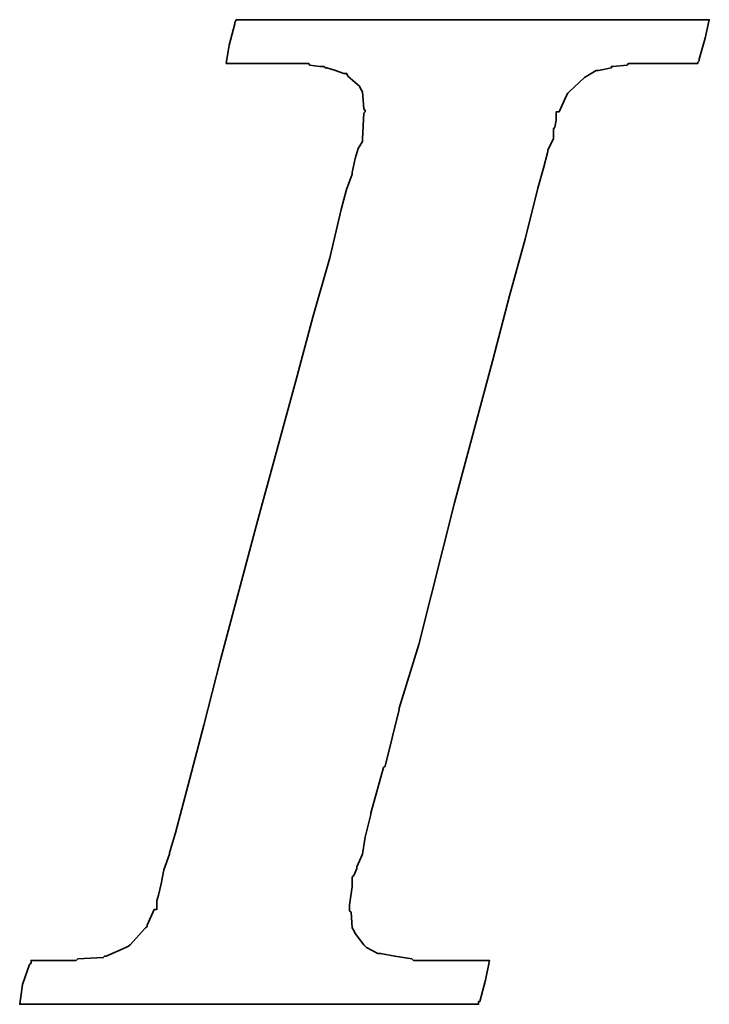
# Model space of a CAD drawing. Extents: x 3 to 2519, y -456 to 604.
# Tile 29 of 45: x 305 to 310, y 240 to 248. Entities that reach past the tile are written whole.
import ezdxf

# ---------------------------------------------------------------- set-up
doc = ezdxf.new("R2010")
doc.units = 0
doc.header["$MEASUREMENT"] = 0
doc.layers.add('DIM', color=4, linetype='CONTINUOUS')
doc.layers.add('layer 1', color=7, linetype='CONTINUOUS')

# ---------------------------------------------------------------- blocks, each defined once
blk = doc.blocks.new('TBI MOTION logo(完整正式版)')
at = {"layer": 'layer 1', "color": 22, "lineweight": 35}
blk.add_open_spline([(-40.59125, -7.94375), (-40.59125, -7.94375), (-40.97375, -7.94375), (-40.97375, -7.94375), (-40.97375, -7.94375), (-40.97375, -7.94375), (-41.38125, -7.94375), (-41.38125, -7.94375), (-41.38125, -7.94375), (-41.38125, -7.94375), (-41.54875, -7.94375), (-41.54875, -7.94375), (-41.54875, -7.94375), (-41.54875, -7.94375), (-41.59875, -7.94375), (-41.59875, -7.94375), (-41.59875, -7.94375), (-41.59875, -7.94375), (-41.88375, -7.94375), (-41.88375, -7.94375), (-41.88375, -7.94375), (-41.88375, -7.94375), (-41.90875, -7.91875), (-41.90875, -7.91875), (-41.90875, -7.91875), (-41.90875, -7.91875), (-42.19875, -7.87125), (-42.19875, -7.87125), (-42.19875, -7.87125), (-42.19875, -7.87125), (-42.43875, -7.82375), (-42.43875, -7.82375), (-42.43875, -7.82375), (-42.43875, -7.82375), (-42.45875, -7.82375), (-42.45875, -7.82375), (-42.45875, -7.82375), (-42.45875, -7.82375), (-42.48625, -7.82375), (-42.48625, -7.82375), (-42.48625, -7.82375), (-42.48625, -7.82375), (-42.67625, -7.72375), (-42.67625, -7.72375), (-42.67625, -7.72375), (-42.67625, -7.72375), (-42.70125, -7.70375), (-42.70125, -7.70375), (-42.70125, -7.70375), (-42.70125, -7.70375), (-42.72375, -7.67875), (-42.72375, -7.67875), (-42.72375, -7.67875), (-42.72375, -7.67875), (-42.86875, -7.48875), (-42.86875, -7.48875), (-42.86875, -7.48875), (-42.86875, -7.48875), (-42.89375, -7.43875), (-42.89375, -7.43875), (-42.89375, -7.43875), (-42.89375, -7.43875), (-42.91875, -7.38875), (-42.91875, -7.38875), (-42.91875, -7.38875), (-42.91875, -7.38875), (-42.93875, -7.12875), (-42.93875, -7.12875), (-42.93875, -7.12875), (-42.93875, -7.12875), (-42.96375, -7.10375), (-42.96375, -7.10375), (-42.96375, -7.10375), (-42.96375, -7.10375), (-42.96375, -7.05375), (-42.96375, -7.05375), (-42.96375, -7.05375), (-42.96375, -7.05375), (-42.96375, -7.00875), (-42.96375, -7.00875), (-42.96375, -7.00875), (-42.96375, -7.00875), (-42.91875, -6.69625), (-42.91875, -6.69625), (-42.91875, -6.69625), (-42.91875, -6.69625), (-42.91875, -6.62375), (-42.91875, -6.62375), (-42.91875, -6.62375), (-42.91875, -6.62375), (-42.91875, -6.59625), (-42.91875, -6.59625), (-42.91875, -6.59625), (-42.91875, -6.59625), (-42.91875, -6.57375), (-42.91875, -6.57375), (-42.91875, -6.57375), (-42.91875, -6.57375), (-42.91875, -6.52875), (-42.91875, -6.52875), (-42.91875, -6.52875), (-42.91875, -6.52875), (-42.89375, -6.50375), (-42.89375, -6.50375), (-42.89375, -6.50375), (-42.89375, -6.50375), (-42.84375, -6.38375), (-42.84375, -6.38375), (-42.84375, -6.38375), (-42.84375, -6.38375), (-42.84375, -6.35875), (-42.84375, -6.35875), (-42.84375, -6.35875), (-42.84375, -6.35875), (-42.74625, -6.14375), (-42.74625, -6.14375), (-42.74625, -6.14375), (-42.74625, -6.14375), (-42.70125, -5.85375), (-42.70125, -5.85375), (-42.70125, -5.85375), (-42.70125, -5.85375), (-42.60375, -5.47125), (-42.60375, -5.47125), (-42.60375, -5.47125), (-42.60375, -5.47125), (-42.60375, -5.44875), (-42.60375, -5.44875), (-42.60375, -5.44875), (-42.60375, -5.44875), (-42.38875, -4.67875), (-42.38875, -4.67875), (-42.38875, -4.67875), (-42.38875, -4.67875), (-42.36375, -4.65375), (-42.36375, -4.65375), (-42.36375, -4.65375), (-42.36375, -4.65375), (-42.12375, -3.69625), (-42.12375, -3.69625), (-42.12375, -3.69625), (-42.12375, -3.69625), (-42.12375, -3.67374), (-42.12375, -3.67374), (-42.12375, -3.67374), (-42.12375, -3.67374), (-41.78875, -2.59374), (-41.78875, -2.59374), (-41.78875, -2.59374), (-41.78875, -2.59374), (-41.18875, -0.19375), (-41.18875, -0.19375), (-41.18875, -0.19375), (-41.18875, -0.19375), (-40.54375, 2.20624), (-40.54375, 2.20624), (-40.54375, 2.20624), (-40.54375, 2.20624), (-40.25375, 3.30875), (-40.25375, 3.30875), (-40.25375, 3.30875), (-40.25375, 3.30875), (-39.98875, 4.27125), (-39.98875, 4.27125), (-39.98875, 4.27125), (-39.98875, 4.27125), (-39.77375, 5.13125), (-39.77375, 5.13125), (-39.77375, 5.13125), (-39.77375, 5.13125), (-39.67875, 5.47125), (-39.67875, 5.47125), (-39.67875, 5.47125), (-39.67875, 5.47125), (-39.60375, 5.75625), (-39.60375, 5.75625), (-39.60375, 5.75625), (-39.60375, 5.75625), (-39.60375, 5.78125), (-39.60375, 5.78125), (-39.60375, 5.78125), (-39.60375, 5.78125), (-39.50875, 5.97125), (-39.50875, 5.97125), (-39.50875, 5.97125), (-39.50875, 5.97125), (-39.50875, 6.13875), (-39.50875, 6.13875), (-39.50875, 6.13875), (-39.50875, 6.13875), (-39.48625, 6.16625), (-39.48625, 6.16625), (-39.48625, 6.16625), (-39.48625, 6.16625), (-39.46125, 6.28625), (-39.46125, 6.28625), (-39.46125, 6.28625), (-39.46125, 6.28625), (-39.46125, 6.42625), (-39.46125, 6.42625), (-39.46125, 6.42625), (-39.46125, 6.42625), (-39.41375, 6.42625), (-39.41375, 6.42625), (-39.41375, 6.42625), (-39.41375, 6.42625), (-39.29375, 6.69125), (-39.29375, 6.69125), (-39.29375, 6.69125), (-39.29375, 6.69125), (-39.26875, 6.74125), (-39.26875, 6.74125), (-39.26875, 6.74125), (-39.26875, 6.74125), (-39.24375, 6.76625), (-39.24375, 6.76625), (-39.24375, 6.76625), (-39.24375, 6.76625), (-38.98375, 7.00624), (-38.98375, 7.00624), (-38.98375, 7.00624), (-38.98375, 7.00624), (-38.95625, 7.02624), (-38.95625, 7.02624), (-38.95625, 7.02624), (-38.95625, 7.02624), (-38.78875, 7.12624), (-38.78875, 7.12624), (-38.78875, 7.12624), (-38.78875, 7.12624), (-38.76375, 7.12624), (-38.76375, 7.12624), (-38.76375, 7.12624), (-38.76375, 7.12624), (-38.74375, 7.12624), (-38.74375, 7.12624), (-38.74375, 7.12624), (-38.74375, 7.12624), (-38.52875, 7.17125), (-38.52875, 7.17125), (-38.52875, 7.17125), (-38.52875, 7.17125), (-38.52875, 7.19624), (-38.52875, 7.19624), (-38.52875, 7.19624), (-38.52875, 7.19624), (-38.50375, 7.19624), (-38.50375, 7.19624), (-38.50375, 7.19624), (-38.50375, 7.19624), (-38.26125, 7.21875), (-38.26125, 7.21875), (-38.26125, 7.21875), (-38.26125, 7.21875), (-38.23875, 7.24624), (-38.23875, 7.24624), (-38.23875, 7.24624), (-38.23875, 7.24624), (-38.21625, 7.24624), (-38.21625, 7.24624), (-38.21625, 7.24624), (-38.21625, 7.24624), (-38.18875, 7.24624), (-38.18875, 7.24624), (-38.18875, 7.24624), (-38.18875, 7.24624), (-37.90375, 7.24624), (-37.90375, 7.24624), (-37.90375, 7.24624), (-37.90375, 7.24624), (-37.85375, 7.24624), (-37.85375, 7.24624), (-37.85375, 7.24624), (-37.85375, 7.24624), (-37.75875, 7.24624), (-37.75875, 7.24624), (-37.75875, 7.24624), (-37.75875, 7.24624), (-37.42375, 7.24624), (-37.42375, 7.24624), (-37.42375, 7.24624), (-37.42375, 7.24624), (-37.08875, 7.24624), (-37.08875, 7.24624), (-37.08875, 7.24624), (-37.08875, 7.24624), (-37.06375, 7.24624), (-37.06375, 7.24624), (-37.06375, 7.24624), (-37.06375, 7.24624), (-37.06375, 7.26624), (-37.06375, 7.26624), (-37.06375, 7.26624), (-37.06375, 7.26624), (-37.03875, 7.29125), (-37.03875, 7.29125), (-37.03875, 7.29125), (-37.03875, 7.29125), (-37.03875, 7.31625), (-37.03875, 7.31625), (-37.03875, 7.31625), (-37.03875, 7.31625), (-36.94125, 7.67625), (-36.94125, 7.67625), (-36.94125, 7.67625), (-36.94125, 7.67625), (-36.86875, 7.98625), (-36.86875, 7.98625), (-36.86875, 7.98625), (-36.86875, 7.98625), (-36.98875, 7.98625), (-36.98875, 7.98625), (-36.98875, 7.98625), (-36.98875, 7.98625), (-37.42375, 7.98625), (-37.42375, 7.98625), (-37.42375, 7.98625), (-37.42375, 7.98625), (-37.94875, 7.98625), (-37.94875, 7.98625), (-37.94875, 7.98625), (-37.94875, 7.98625), (-38.57375, 7.98625), (-38.57375, 7.98625), (-38.57375, 7.98625), (-38.57375, 7.98625), (-39.29375, 7.98625), (-39.29375, 7.98625), (-39.29375, 7.98625), (-39.29375, 7.98625), (-40.82875, 7.98625), (-40.82875, 7.98625), (-40.82875, 7.98625), (-40.82875, 7.98625), (-42.36375, 7.98625), (-42.36375, 7.98625), (-42.36375, 7.98625), (-42.36375, 7.98625), (-43.08375, 7.98625), (-43.08375, 7.98625), (-43.08375, 7.98625), (-43.08375, 7.98625), (-43.70875, 7.98625), (-43.70875, 7.98625), (-43.70875, 7.98625), (-43.70875, 7.98625), (-44.23375, 7.98625), (-44.23375, 7.98625), (-44.23375, 7.98625), (-44.23375, 7.98625), (-44.66875, 7.98625), (-44.66875, 7.98625), (-44.66875, 7.98625), (-44.66875, 7.98625), (-44.88375, 7.98625), (-44.88375, 7.98625), (-44.88375, 7.98625), (-44.88375, 7.98625), (-44.90875, 7.94125), (-44.90875, 7.94125), (-44.90875, 7.94125), (-44.90875, 7.94125), (-44.90875, 7.91625), (-44.90875, 7.91625), (-44.90875, 7.91625), (-44.90875, 7.91625), (-45.00375, 7.55625), (-45.00375, 7.55625), (-45.00375, 7.55625), (-45.00375, 7.55625), (-45.05375, 7.24624), (-45.05375, 7.24624), (-45.05375, 7.24624), (-45.05375, 7.24624), (-44.61875, 7.24624), (-44.61875, 7.24624), (-44.61875, 7.24624), (-44.61875, 7.24624), (-44.11375, 7.24624), (-44.11375, 7.24624), (-44.11375, 7.24624), (-44.11375, 7.24624), (-43.99375, 7.24624), (-43.99375, 7.24624), (-43.99375, 7.24624), (-43.99375, 7.24624), (-43.94625, 7.24624), (-43.94625, 7.24624), (-43.94625, 7.24624), (-43.94625, 7.24624), (-43.92374, 7.24624), (-43.92374, 7.24624), (-43.92374, 7.24624), (-43.92374, 7.24624), (-43.65875, 7.24624), (-43.65875, 7.24624), (-43.65875, 7.24624), (-43.65875, 7.24624), (-43.63875, 7.21875), (-43.63875, 7.21875), (-43.63875, 7.21875), (-43.63875, 7.21875), (-43.46875, 7.19624), (-43.46875, 7.19624), (-43.46875, 7.19624), (-43.46875, 7.19624), (-43.39875, 7.19624), (-43.39875, 7.19624), (-43.39875, 7.19624), (-43.39875, 7.19624), (-43.37125, 7.17125), (-43.37125, 7.17125), (-43.37125, 7.17125), (-43.37125, 7.17125), (-43.34875, 7.17125), (-43.34875, 7.17125), (-43.34875, 7.17125), (-43.34875, 7.17125), (-43.20375, 7.12624), (-43.20375, 7.12624), (-43.20375, 7.12624), (-43.20375, 7.12624), (-43.05875, 7.07624), (-43.05875, 7.07624), (-43.05875, 7.07624), (-43.05875, 7.07624), (-43.01375, 7.07624), (-43.01375, 7.07624), (-43.01375, 7.07624), (-43.01375, 7.07624), (-42.98875, 7.02624), (-42.98875, 7.02624), (-42.98875, 7.02624), (-42.98875, 7.02624), (-42.79875, 6.86125), (-42.79875, 6.86125), (-42.79875, 6.86125), (-42.79875, 6.86125), (-42.77375, 6.81125), (-42.77375, 6.81125), (-42.77375, 6.81125), (-42.77375, 6.81125), (-42.74625, 6.76625), (-42.74625, 6.76625), (-42.74625, 6.76625), (-42.74625, 6.76625), (-42.72375, 6.47625), (-42.72375, 6.47625), (-42.72375, 6.47625), (-42.72375, 6.47625), (-42.70125, 6.45124), (-42.70125, 6.45124), (-42.70125, 6.45124), (-42.70125, 6.45124), (-42.70125, 6.42625), (-42.70125, 6.42625), (-42.70125, 6.42625), (-42.70125, 6.42625), (-42.72375, 6.40625), (-42.72375, 6.40625), (-42.72375, 6.40625), (-42.72375, 6.40625), (-42.74625, 5.97125), (-42.74625, 5.97125), (-42.74625, 5.97125), (-42.74625, 5.97125), (-42.74625, 5.94625), (-42.74625, 5.94625), (-42.74625, 5.94625), (-42.74625, 5.94625), (-42.74625, 5.92625), (-42.74625, 5.92625), (-42.74625, 5.92625), (-42.74625, 5.92625), (-42.77375, 5.87625), (-42.77375, 5.87625), (-42.77375, 5.87625), (-42.77375, 5.87625), (-42.81875, 5.80625), (-42.81875, 5.80625), (-42.81875, 5.80625), (-42.81875, 5.80625), (-42.86875, 5.63625), (-42.86875, 5.63625), (-42.86875, 5.63625), (-42.86875, 5.63625), (-42.91875, 5.39625), (-42.91875, 5.39625), (-42.91875, 5.39625), (-42.91875, 5.39625), (-42.91875, 5.37124), (-42.91875, 5.37124), (-42.91875, 5.37124), (-42.91875, 5.37124), (-43.01375, 5.10874), (-43.01375, 5.10874), (-43.01375, 5.10874), (-43.01375, 5.10874), (-43.10875, 4.77124), (-43.10875, 4.77124), (-43.10875, 4.77124), (-43.10875, 4.77124), (-43.29875, 3.95625), (-43.29875, 3.95625), (-43.29875, 3.95625), (-43.29875, 3.95625), (-43.58875, 2.95125), (-43.58875, 2.95125), (-43.58875, 2.95125), (-43.58875, 2.95125), (-43.87375, 1.87125), (-43.87375, 1.87125), (-43.87375, 1.87125), (-43.87375, 1.87125), (-44.52625, -0.50374), (-44.52625, -0.50374), (-44.52625, -0.50374), (-44.52625, -0.50374), (-45.14875, -2.85375), (-45.14875, -2.85375), (-45.14875, -2.85375), (-45.14875, -2.85375), (-45.43375, -3.95875), (-45.43375, -3.95875), (-45.43375, -3.95875), (-45.43375, -3.95875), (-45.69875, -4.96875), (-45.69875, -4.96875), (-45.69875, -4.96875), (-45.69875, -4.96875), (-45.91375, -5.78375), (-45.91375, -5.78375), (-45.91375, -5.78375), (-45.91375, -5.78375), (-46.01375, -6.11875), (-46.01375, -6.11875), (-46.01375, -6.11875), (-46.01375, -6.11875), (-46.01375, -6.14375), (-46.01375, -6.14375), (-46.01375, -6.14375), (-46.01375, -6.14375), (-46.10875, -6.40875), (-46.10875, -6.40875), (-46.10875, -6.40875), (-46.10875, -6.40875), (-46.15375, -6.64875), (-46.15375, -6.64875), (-46.15375, -6.64875), (-46.15375, -6.64875), (-46.20375, -6.83875), (-46.20375, -6.83875), (-46.20375, -6.83875), (-46.20375, -6.83875), (-46.22875, -6.93375), (-46.22875, -6.93375), (-46.22875, -6.93375), (-46.22875, -6.93375), (-46.22875, -7.07875), (-46.22875, -7.07875), (-46.22875, -7.07875), (-46.22875, -7.07875), (-46.27375, -7.07875), (-46.27375, -7.07875), (-46.27375, -7.07875), (-46.27375, -7.07875), (-46.39375, -7.34375), (-46.39375, -7.34375), (-46.39375, -7.34375), (-46.39375, -7.34375), (-46.39375, -7.36875), (-46.39375, -7.36875), (-46.39375, -7.36875), (-46.39375, -7.36875), (-46.42125, -7.38875), (-46.42125, -7.38875), (-46.42125, -7.38875), (-46.42125, -7.38875), (-46.68375, -7.67875), (-46.68375, -7.67875), (-46.68375, -7.67875), (-46.68375, -7.67875), (-46.70875, -7.70375), (-46.70875, -7.70375), (-46.70875, -7.70375), (-46.70875, -7.70375), (-46.75375, -7.72375), (-46.75375, -7.72375), (-46.75375, -7.72375), (-46.75375, -7.72375), (-47.08875, -7.87125), (-47.08875, -7.87125), (-47.08875, -7.87125), (-47.08875, -7.87125), (-47.11625, -7.87125), (-47.11625, -7.87125), (-47.11625, -7.87125), (-47.11625, -7.87125), (-47.13875, -7.89375), (-47.13875, -7.89375), (-47.13875, -7.89375), (-47.13875, -7.89375), (-47.56875, -7.91875), (-47.56875, -7.91875), (-47.56875, -7.91875), (-47.56875, -7.91875), (-47.59625, -7.94375), (-47.59625, -7.94375), (-47.59625, -7.94375), (-47.59625, -7.94375), (-47.64375, -7.94375), (-47.64375, -7.94375), (-47.64375, -7.94375), (-47.64375, -7.94375), (-47.73625, -7.94375), (-47.73625, -7.94375), (-47.73625, -7.94375), (-47.73625, -7.94375), (-48.07375, -7.94375), (-48.07375, -7.94375), (-48.07375, -7.94375), (-48.07375, -7.94375), (-48.36125, -7.94375), (-48.36125, -7.94375), (-48.36125, -7.94375), (-48.36125, -7.94375), (-48.36125, -7.96625), (-48.36125, -7.96625), (-48.36125, -7.96625), (-48.36125, -7.96625), (-48.36125, -7.99125), (-48.36125, -7.99125), (-48.36125, -7.99125), (-48.36125, -7.99125), (-48.38875, -8.01375), (-48.38875, -8.01375), (-48.38875, -8.01375), (-48.38875, -8.01375), (-48.50875, -8.34875), (-48.50875, -8.34875), (-48.50875, -8.34875), (-48.50875, -8.34875), (-48.55375, -8.68625), (-48.55375, -8.68625), (-48.55375, -8.68625), (-48.55375, -8.68625), (-48.45875, -8.68625), (-48.45875, -8.68625), (-48.45875, -8.68625), (-48.45875, -8.68625), (-48.07375, -8.68625), (-48.07375, -8.68625), (-48.07375, -8.68625), (-48.07375, -8.68625), (-47.52375, -8.68625), (-47.52375, -8.68625), (-47.52375, -8.68625), (-47.52375, -8.68625), (-46.92375, -8.68625), (-46.92375, -8.68625), (-46.92375, -8.68625), (-46.92375, -8.68625), (-46.25375, -8.68625), (-46.25375, -8.68625), (-46.25375, -8.68625), (-46.25375, -8.68625), (-46.20375, -8.68625), (-46.20375, -8.68625), (-46.20375, -8.68625), (-46.20375, -8.68625), (-44.71375, -8.68625), (-44.71375, -8.68625), (-44.71375, -8.68625), (-44.71375, -8.68625), (-43.22875, -8.68625), (-43.22875, -8.68625), (-43.22875, -8.68625), (-43.22875, -8.68625), (-42.55875, -8.68625), (-42.55875, -8.68625), (-42.55875, -8.68625), (-42.55875, -8.68625), (-42.50875, -8.68625), (-42.50875, -8.68625), (-42.50875, -8.68625), (-42.50875, -8.68625), (-41.93375, -8.68625), (-41.93375, -8.68625), (-41.93375, -8.68625), (-41.93375, -8.68625), (-41.38125, -8.68625), (-41.38125, -8.68625), (-41.38125, -8.68625), (-41.38125, -8.68625), (-40.97375, -8.68625), (-40.97375, -8.68625), (-40.97375, -8.68625), (-40.97375, -8.68625), (-40.78125, -8.68625), (-40.78125, -8.68625), (-40.78125, -8.68625), (-40.78125, -8.68625), (-40.78125, -8.63875), (-40.78125, -8.63875), (-40.78125, -8.63875), (-40.78125, -8.63875), (-40.75875, -8.63875), (-40.75875, -8.63875), (-40.75875, -8.63875), (-40.75875, -8.63875), (-40.66375, -8.27875), (-40.66375, -8.27875), (-40.66375, -8.27875), (-40.66375, -8.27875), (-40.59125, -7.94375), (-40.59125, -7.94375)], degree=3, knots=[0, 0, 0, 0, 0.00558659, 0.00558659, 0.00558659, 0.00558659, 0.01117318, 0.01117318, 0.01117318, 0.01117318, 0.01675978, 0.01675978, 0.01675978, 0.01675978, 0.02234637, 0.02234637, 0.02234637, 0.02234637, 0.02793296, 0.02793296, 0.02793296, 0.02793296, 0.03351955, 0.03351955, 0.03351955, 0.03351955, 0.03910615, 0.03910615, 0.03910615, 0.03910615, 0.04469274, 0.04469274, 0.04469274, 0.04469274, 0.05027933, 0.05027933, 0.05027933, 0.05027933, 0.05586592, 0.05586592, 0.05586592, 0.05586592, 0.06145251, 0.06145251, 0.06145251, 0.06145251, 0.06703911, 0.06703911, 0.06703911, 0.06703911, 0.0726257, 0.0726257, 0.0726257, 0.0726257, 0.07821229, 0.07821229, 0.07821229, 0.07821229, 0.08379888, 0.08379888, 0.08379888, 0.08379888, 0.08938547, 0.08938547, 0.08938547, 0.08938547, 0.09497207, 0.09497207, 0.09497207, 0.09497207, 0.10055866, 0.10055866, 0.10055866, 0.10055866, 0.10614525, 0.10614525, 0.10614525, 0.10614525, 0.11173184, 0.11173184, 0.11173184, 0.11173184, 0.11731844, 0.11731844, 0.11731844, 0.11731844, 0.12290503, 0.12290503, 0.12290503, 0.12290503, 0.12849162, 0.12849162, 0.12849162, 0.12849162, 0.13407821, 0.13407821, 0.13407821, 0.13407821, 0.1396648, 0.1396648, 0.1396648, 0.1396648, 0.1452514, 0.1452514, 0.1452514, 0.1452514, 0.15083799, 0.15083799, 0.15083799, 0.15083799, 0.15642458, 0.15642458, 0.15642458, 0.15642458, 0.16201117, 0.16201117, 0.16201117, 0.16201117, 0.16759777, 0.16759777, 0.16759777, 0.16759777, 0.17318436, 0.17318436, 0.17318436, 0.17318436, 0.17877095, 0.17877095, 0.17877095, 0.17877095, 0.18435754, 0.18435754, 0.18435754, 0.18435754, 0.18994413, 0.18994413, 0.18994413, 0.18994413, 0.19553073, 0.19553073, 0.19553073, 0.19553073, 0.20111732, 0.20111732, 0.20111732, 0.20111732, 0.20670391, 0.20670391, 0.20670391, 0.20670391, 0.2122905, 0.2122905, 0.2122905, 0.2122905, 0.21787709, 0.21787709, 0.21787709, 0.21787709, 0.22346369, 0.22346369, 0.22346369, 0.22346369, 0.22905028, 0.22905028, 0.22905028, 0.22905028, 0.23463687, 0.23463687, 0.23463687, 0.23463687, 0.24022346, 0.24022346, 0.24022346, 0.24022346, 0.24581006, 0.24581006, 0.24581006, 0.24581006, 0.25139665, 0.25139665, 0.25139665, 0.25139665, 0.25698324, 0.25698324, 0.25698324, 0.25698324, 0.26256983, 0.26256983, 0.26256983, 0.26256983, 0.26815642, 0.26815642, 0.26815642, 0.26815642, 0.27374302, 0.27374302, 0.27374302, 0.27374302, 0.27932961, 0.27932961, 0.27932961, 0.27932961, 0.2849162, 0.2849162, 0.2849162, 0.2849162, 0.29050279, 0.29050279, 0.29050279, 0.29050279, 0.29608939, 0.29608939, 0.29608939, 0.29608939, 0.30167598, 0.30167598, 0.30167598, 0.30167598, 0.30726257, 0.30726257, 0.30726257, 0.30726257, 0.31284916, 0.31284916, 0.31284916, 0.31284916, 0.31843575, 0.31843575, 0.31843575, 0.31843575, 0.32402235, 0.32402235, 0.32402235, 0.32402235, 0.32960894, 0.32960894, 0.32960894, 0.32960894, 0.33519553, 0.33519553, 0.33519553, 0.33519553, 0.34078212, 0.34078212, 0.34078212, 0.34078212, 0.34636872, 0.34636872, 0.34636872, 0.34636872, 0.35195531, 0.35195531, 0.35195531, 0.35195531, 0.3575419, 0.3575419, 0.3575419, 0.3575419, 0.36312849, 0.36312849, 0.36312849, 0.36312849, 0.36871508, 0.36871508, 0.36871508, 0.36871508, 0.37430168, 0.37430168, 0.37430168, 0.37430168, 0.37988827, 0.37988827, 0.37988827, 0.37988827, 0.38547486, 0.38547486, 0.38547486, 0.38547486, 0.39106145, 0.39106145, 0.39106145, 0.39106145, 0.39664804, 0.39664804, 0.39664804, 0.39664804, 0.40223464, 0.40223464, 0.40223464, 0.40223464, 0.40782123, 0.40782123, 0.40782123, 0.40782123, 0.41340782, 0.41340782, 0.41340782, 0.41340782, 0.41899441, 0.41899441, 0.41899441, 0.41899441, 0.42458101, 0.42458101, 0.42458101, 0.42458101, 0.4301676, 0.4301676, 0.4301676, 0.4301676, 0.43575419, 0.43575419, 0.43575419, 0.43575419, 0.44134078, 0.44134078, 0.44134078, 0.44134078, 0.44692737, 0.44692737, 0.44692737, 0.44692737, 0.45251397, 0.45251397, 0.45251397, 0.45251397, 0.45810056, 0.45810056, 0.45810056, 0.45810056, 0.46368715, 0.46368715, 0.46368715, 0.46368715, 0.46927374, 0.46927374, 0.46927374, 0.46927374, 0.47486034, 0.47486034, 0.47486034, 0.47486034, 0.48044693, 0.48044693, 0.48044693, 0.48044693, 0.48603352, 0.48603352, 0.48603352, 0.48603352, 0.49162011, 0.49162011, 0.49162011, 0.49162011, 0.4972067, 0.4972067, 0.4972067, 0.4972067, 0.5027933, 0.5027933, 0.5027933, 0.5027933, 0.50837989, 0.50837989, 0.50837989, 0.50837989, 0.51396648, 0.51396648, 0.51396648, 0.51396648, 0.51955307, 0.51955307, 0.51955307, 0.51955307, 0.52513966, 0.52513966, 0.52513966, 0.52513966, 0.53072626, 0.53072626, 0.53072626, 0.53072626, 0.53631285, 0.53631285, 0.53631285, 0.53631285, 0.54189944, 0.54189944, 0.54189944, 0.54189944, 0.54748603, 0.54748603, 0.54748603, 0.54748603, 0.55307263, 0.55307263, 0.55307263, 0.55307263, 0.55865922, 0.55865922, 0.55865922, 0.55865922, 0.56424581, 0.56424581, 0.56424581, 0.56424581, 0.5698324, 0.5698324, 0.5698324, 0.5698324, 0.57541899, 0.57541899, 0.57541899, 0.57541899, 0.58100559, 0.58100559, 0.58100559, 0.58100559, 0.58659218, 0.58659218, 0.58659218, 0.58659218, 0.59217877, 0.59217877, 0.59217877, 0.59217877, 0.59776536, 0.59776536, 0.59776536, 0.59776536, 0.60335196, 0.60335196, 0.60335196, 0.60335196, 0.60893855, 0.60893855, 0.60893855, 0.60893855, 0.61452514, 0.61452514, 0.61452514, 0.61452514, 0.62011173, 0.62011173, 0.62011173, 0.62011173, 0.62569832, 0.62569832, 0.62569832, 0.62569832, 0.63128492, 0.63128492, 0.63128492, 0.63128492, 0.63687151, 0.63687151, 0.63687151, 0.63687151, 0.6424581, 0.6424581, 0.6424581, 0.6424581, 0.64804469, 0.64804469, 0.64804469, 0.64804469, 0.65363128, 0.65363128, 0.65363128, 0.65363128, 0.65921788, 0.65921788, 0.65921788, 0.65921788, 0.66480447, 0.66480447, 0.66480447, 0.66480447, 0.67039106, 0.67039106, 0.67039106, 0.67039106, 0.67597765, 0.67597765, 0.67597765, 0.67597765, 0.68156425, 0.68156425, 0.68156425, 0.68156425, 0.68715084, 0.68715084, 0.68715084, 0.68715084, 0.69273743, 0.69273743, 0.69273743, 0.69273743, 0.69832402, 0.69832402, 0.69832402, 0.69832402, 0.70391061, 0.70391061, 0.70391061, 0.70391061, 0.70949721, 0.70949721, 0.70949721, 0.70949721, 0.7150838, 0.7150838, 0.7150838, 0.7150838, 0.72067039, 0.72067039, 0.72067039, 0.72067039, 0.72625698, 0.72625698, 0.72625698, 0.72625698, 0.73184358, 0.73184358, 0.73184358, 0.73184358, 0.73743017, 0.73743017, 0.73743017, 0.73743017, 0.74301676, 0.74301676, 0.74301676, 0.74301676, 0.74860335, 0.74860335, 0.74860335, 0.74860335, 0.75418994, 0.75418994, 0.75418994, 0.75418994, 0.75977654, 0.75977654, 0.75977654, 0.75977654, 0.76536313, 0.76536313, 0.76536313, 0.76536313, 0.77094972, 0.77094972, 0.77094972, 0.77094972, 0.77653631, 0.77653631, 0.77653631, 0.77653631, 0.78212291, 0.78212291, 0.78212291, 0.78212291, 0.7877095, 0.7877095, 0.7877095, 0.7877095, 0.79329609, 0.79329609, 0.79329609, 0.79329609, 0.79888268, 0.79888268, 0.79888268, 0.79888268, 0.80446927, 0.80446927, 0.80446927, 0.80446927, 0.81005587, 0.81005587, 0.81005587, 0.81005587, 0.81564246, 0.81564246, 0.81564246, 0.81564246, 0.82122905, 0.82122905, 0.82122905, 0.82122905, 0.82681564, 0.82681564, 0.82681564, 0.82681564, 0.83240223, 0.83240223, 0.83240223, 0.83240223, 0.83798883, 0.83798883, 0.83798883, 0.83798883, 0.84357542, 0.84357542, 0.84357542, 0.84357542, 0.84916201, 0.84916201, 0.84916201, 0.84916201, 0.8547486, 0.8547486, 0.8547486, 0.8547486, 0.8603352, 0.8603352, 0.8603352, 0.8603352, 0.86592179, 0.86592179, 0.86592179, 0.86592179, 0.87150838, 0.87150838, 0.87150838, 0.87150838, 0.87709497, 0.87709497, 0.87709497, 0.87709497, 0.88268156, 0.88268156, 0.88268156, 0.88268156, 0.88826816, 0.88826816, 0.88826816, 0.88826816, 0.89385475, 0.89385475, 0.89385475, 0.89385475, 0.89944134, 0.89944134, 0.89944134, 0.89944134, 0.90502793, 0.90502793, 0.90502793, 0.90502793, 0.91061453, 0.91061453, 0.91061453, 0.91061453, 0.91620112, 0.91620112, 0.91620112, 0.91620112, 0.92178771, 0.92178771, 0.92178771, 0.92178771, 0.9273743, 0.9273743, 0.9273743, 0.9273743, 0.93296089, 0.93296089, 0.93296089, 0.93296089, 0.93854749, 0.93854749, 0.93854749, 0.93854749, 0.94413408, 0.94413408, 0.94413408, 0.94413408, 0.94972067, 0.94972067, 0.94972067, 0.94972067, 0.95530726, 0.95530726, 0.95530726, 0.95530726, 0.96089385, 0.96089385, 0.96089385, 0.96089385, 0.96648045, 0.96648045, 0.96648045, 0.96648045, 0.97206704, 0.97206704, 0.97206704, 0.97206704, 0.97765363, 0.97765363, 0.97765363, 0.97765363, 0.98324022, 0.98324022, 0.98324022, 0.98324022, 0.98882682, 0.98882682, 0.98882682, 0.98882682, 0.99441341, 0.99441341, 0.99441341, 0.99441341, 1, 1, 1, 1], dxfattribs=at)

msp = doc.modelspace()

# ---------------------------------------------------------------- block references
at = {"layer": 'DIM', "color": 7, "xscale": 0.4434186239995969, "yscale": 0.4434186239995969, "zscale": 0.4434186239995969}
msp.add_blockref('TBI MOTION logo(完整正式版)', (326.5514, 244.1481), dxfattribs=at)

doc.saveas('drawing.dxf')
